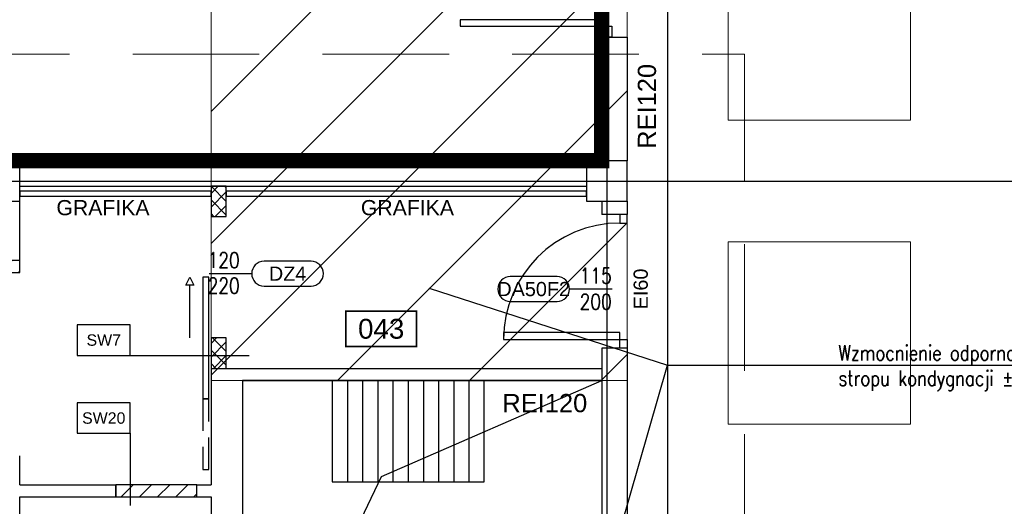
# Model space of a CAD drawing. Header units: centimetres. Extents: x -228435 to 111511, y -89367 to 428125.
# Tile 38 of 216: x -64940 to -55213, y 67787 to 72593. Entities that reach past the tile are written whole.
import ezdxf
from ezdxf.enums import TextEntityAlignment as Align

# ---------------------------------------------------------------- set-up
doc = ezdxf.new("R2010")
doc.units = ezdxf.units.CM
doc.header["$LTSCALE"] = 50
for name, pattern in [('Balustrady$0$DASHED', [0.75, 0.5, -0.25]), ('DASHDOT2', [12.7, 6.35, -3.175, 0, -3.175]), ('DIVIDE', [31.75, 12.7, -6.35, 0, -6.35, 0, -6.35]), ('HIDDEN', [9.525, 6.35, -3.175]), ('HIDDENX2', [19.05, 12.7, -6.35])]:
    doc.linetypes.add(name, pattern=pattern)
doc.layers.get('0').update_dxf_attribs({"color": 8})
for name, color, linetype in [('ARCH_ETAPOWANIE', 8, 'DIVIDE'), ('ARCH_GK', 8, 'Continuous'), ('ARCH_INFO_AREA_ETYKIETY_200', 8, 'Continuous'), ('ARCH_INFO_ETYK_DRZWI', 8, 'Continuous'), ('ARCH_INFO_ODPORNOŚĆ OGNIOWA', 8, 'Continuous'), ('ARCH_INFO_OPISY', 8, 'Continuous'), ('ARCH_INFO_OPISY_PRZEGRODY', 8, 'Continuous'), ('ARCH_INFO_OSIE_IST', 8, 'DASHDOT2'), ('ARCH_MUROWANE', 8, 'Continuous'), ('ARCH_MUROWANE_IST', 8, 'Continuous'), ('ARCH_WIDOK_IST', 8, 'Continuous'), ('ARCH_WYPOSAŻENIE_INNE', 8, 'Continuous'), ('ARCH_ŚLUSARKA_DRZWI', 8, 'Continuous'), ('ARCH_ŻELBET_IST', 8, 'Continuous'), ('Osie rzutów$0$ARCH_INFO_OSIE_OPISY_IST', 8, 'Continuous')]:
    doc.layers.add(name, color=color, linetype=linetype)
doc.layers.add('ARCH_SUFITY_PODWIESZANE', color=8, linetype='HIDDENX2', lineweight=9)
doc.layers.add('ARCH_WIDOK', color=8, linetype='Continuous', lineweight=13)
doc.styles.add('Arial', font='ARIAL.TTF')
doc.styles.add('Romans', font='Romans.shx')
doc.styles.add('ROMANS-50-CM', font='romans.shx', dxfattribs={"width": 0.8, "height": 10})
doc.dimstyles.new('ISO-25', dxfattribs={"dimtxt": 2.5, "dimasz": 2.5, "dimexe": 1.25, "dimexo": 0.625, "dimtad": 1, "dimtxsty": 'Standard', "dimcen": 2.5, "dimadec": 0, "dimazin": 0, "dimtfac": 1, "dimtmove": 0, "dimatfit": 3, "dimfxl": 0, "dimarcsym": 0})

# ---------------------------------------------------------------- blocks, each defined once
blk = doc.blocks.new('SU Lampy kwadratowe +0')
at = {"layer": 'ARCH_SUFITY_PODWIESZANE', "ltscale": 2.5}
for points in [[(6320, 11840), (6500, 11840), (6500, 11660), (6320, 11660)], [(6320, 11540), (6500, 11540), (6500, 11360), (6320, 11360)]]:
    blk.add_lwpolyline(points, close=True, dxfattribs=at)
blk = doc.blocks.new('T-drzwi_lewe-200')
at = {"layer": 'ARCH_INFO_ETYK_DRZWI'}
blk.add_line((0, 0), (-60, 0), dxfattribs=at)
blk.add_lwpolyline([(-77.5, 17.5), (-143.7, 17.5, 1), (-143.7, -17.5), (-77.5, -17.5, 1)], format="xyb", close=True, dxfattribs=at)
at = {"layer": 'ARCH_INFO_ETYK_DRZWI', "style": 'Arial'}
blk.add_attdef('ADS_DRZWI:ODPORNOŚĆ_OGNIOWA', text='', height=20, rotation=90, dxfattribs=at).set_placement((56.4, 0.1), align=Align.BOTTOM_CENTER)
at = {"layer": 'ARCH_INFO_ETYK_DRZWI', "style": 'Romans', "width": 0.8}
for tag, p in [('ADS_DRZWI:SZEROKOŚĆ', (-23, 7.9)), ('ADS_DRZWI:WYSOKOŚĆ', (-23, -29))]:
    blk.add_attdef(tag, text='', height=22, dxfattribs=at).set_placement(p, align=Align.CENTER)
at = {"layer": 'ARCH_INFO_ETYK_DRZWI', "style": 'Arial'}
blk.add_attdef('ADS_DRZWI:SYMBOL', text='', height=20, dxfattribs=at).set_placement((-110.6, 0), align=Align.MIDDLE)
blk = doc.blocks.new('T-drzwi_prawe-200')
at = {"layer": 'ARCH_INFO_ETYK_DRZWI'}
blk.add_line((0, 0), (60, 0), dxfattribs=at)
blk.add_lwpolyline([(143.7, 17.5), (77.5, 17.5, 1), (77.5, -17.5), (143.7, -17.5, 1)], format="xyb", close=True, dxfattribs=at)
at = {"layer": 'ARCH_INFO_ETYK_DRZWI', "color": 1, "style": 'Arial'}
blk.add_attdef('ADS_DRZWI:ODPORNOŚĆ_OGNIOWA', text='', height=20, rotation=90, dxfattribs=at).set_placement((-25.5, 0.1), align=Align.BOTTOM_CENTER)
at = {"layer": 'ARCH_INFO_ETYK_DRZWI', "style": 'Romans', "width": 0.8}
for tag, p in [('ADS_DRZWI:SZEROKOŚĆ', (20.5, 8)), ('ADS_DRZWI:WYSOKOŚĆ', (20.5, -28))]:
    blk.add_attdef(tag, text='', height=22, dxfattribs=at).set_placement(p, align=Align.CENTER)
at = {"layer": 'ARCH_INFO_ETYK_DRZWI', "style": 'Arial'}
blk.add_attdef('ADS_DRZWI:SYMBOL', text='', height=20, dxfattribs=at).set_placement((110.7, 0), align=Align.MIDDLE)
blk = doc.blocks.new('etykieta_numer')
at = {"color": 0, "linetype": 'ByBlock', "const_width": 2.44}
blk.add_lwpolyline([(-50, -50), (-50, 0), (50, 0), (50, -50)], close=True, dxfattribs=at)
at = {"color": 0, "linetype": 'ByBlock', "style": 'Arial'}
blk.add_attdef('AECAREA:NUMBER', text='', height=28, dxfattribs=at).set_placement((0, -25), align=Align.MIDDLE)
blk = doc.blocks.new('Osie rzutów')
at = {"layer": 'ARCH_INFO_OSIE_IST', "ltscale": 10}
for p, q in [((6200, 12510), (6200, 4800)), ((6200, 12510), (6200, 4571.18)), ((6260, 12510), (6260, 4623.26)), ((4436.04, 11600), (13655, 11600))]:
    blk.add_line(p, q, dxfattribs=at)

msp = doc.modelspace()

# ---------------------------------------------------------------- hatches: boundary and pattern name
at = {"layer": 'ARCH_GK', "linetype": 'Continuous', "lineweight": -3}
h = msp.add_hatch(dxfattribs=at)
h.set_pattern_fill('ANSI37', color=256, scale=30, angle=-360, style=0)
h.set_pattern_definition([(45, (-121140, -45000), (-67.35192, 67.35192), []), (135, (-121140, -45000), (-67.35192, -67.35192), [])])
h.paths.add_polyline_path([(-62900, 70950), (-63050, 70950), (-63050, 70650), (-62900, 70650)], flags=0)
h.paths.add_polyline_path([(-62900, 69450), (-63050, 69450), (-63050, 69150), (-62900, 69150)], flags=0)
at = {"layer": 'ARCH_MUROWANE', "linetype": 'Continuous', "lineweight": -3}
h = msp.add_hatch(dxfattribs=at)
h.set_pattern_fill('ANSI31', color=256, scale=40, angle=-360, style=0)
h.set_pattern_definition([(45, (-121140, -45000), (-89.80256, 89.80256), [])])
h.paths.add_polyline_path([(-65460, 70216.04953), (-65460, 70096.04953), (-64940, 70096.04953), (-64940, 70216.04953)], flags=0)
h = msp.add_hatch(dxfattribs=at)
h.set_pattern_fill('ANSI31', color=256, scale=40, angle=-360, style=0)
h.set_pattern_definition([(45, (-121140, -45000), (-89.80256, 89.80256), [])])
h.paths.add_polyline_path([(-63990, 68000), (-63990, 67880), (-63190, 67880), (-63190, 68000)], flags=0)
at = {"layer": 'ARCH_WIDOK'}
h = msp.add_hatch(dxfattribs=at)
h.set_pattern_fill('ANSI31', color=256, scale=290, style=0)
h.set_pattern_definition([(45, (-121140, -45000), (-651.0686, 651.0686), [])])
h.paths.add_polyline_path([(-58940, 77200), (-63050, 77200), (-63050, 69030), (-58940, 69030)])

# ---------------------------------------------------------------- linework, layer by layer
at = {"linetype": 'Balustrady$0$DASHED', "lineweight": 20, "ltscale": 50, "elevation": -5670}
msp.add_lwpolyline([(-73198.66801, 72251.13704), (-57779.59812, 72251.13704), (-57779.59812, 58184.02173), (-73198.66801, 58184.02173)], close=True, dxfattribs=at)
at = {"layer": 'ARCH_ETAPOWANIE', "ltscale": 10, "const_width": 150, "elevation": 630}
msp.add_lwpolyline([(-32748.04041, 102637.86797), (-71890, 102620.1903), (-71740, 89900), (-59190, 89900), (-59190, 71200), (-71590, 71200), (-71590, 58800), (-65060, 58800), (-65060, 57540), (-63050, 57540), (-63050, -5675.91583)], dxfattribs=at)
at = {"layer": 'ARCH_GK', "linetype": 'Continuous', "lineweight": -3}
for p, q in [((-62900, 70950, 630), (-63050, 70950, 630)), ((-63050, 70950, 630), (-63050, 70650, 630)), ((-62900, 70650, 630), (-62900, 70950, 630)), ((-63050, 70650, 630), (-62900, 70650, 630)), ((-62900, 69450, 630), (-63050, 69450, 630)), ((-63050, 69450, 630), (-63050, 69150, 630)), ((-62900, 69150, 630), (-62900, 69450, 630)), ((-63050, 69150, 630), (-62900, 69150, 630))]:
    msp.add_line(p, q, dxfattribs=at)
at = {"layer": 'ARCH_INFO_OPISY_PRZEGRODY', "elevation": 630}
for points in [[(-64372.00949, 69278.30865), (-63847.00949, 69278.30865), (-63847.00949, 69578.30865), (-64372.00949, 69578.30865), (-64372.00949, 69278.30865)], [(-64372.00949, 68508.44737), (-63847.00949, 68508.44737), (-63847.00949, 68808.44737), (-64372.00949, 68808.44737), (-64372.00949, 68508.44737)]]:
    msp.add_lwpolyline(points, close=True, dxfattribs=at)
for points in [[(-63847.00949, 69278.30865), (-62671.71146, 69278.30865)], [(-63847.00949, 68508.44737), (-63847.00949, 67794.96483)]]:
    msp.add_lwpolyline(points, dxfattribs=at)
at = {"layer": 'ARCH_MUROWANE', "linetype": 'Continuous', "lineweight": -3}
for p, q in [((-64940, 70216.04953, 630), (-65460, 70216.04953, 630)), ((-64940, 70096.04953, 630), (-64940, 70216.04953, 630)), ((-65460, 70096.04953, 630), (-64940, 70096.04953, 630)), ((-63990, 68000, 630), (-63990, 67880, 630)), ((-63190, 68000, 630), (-63990, 68000, 630)), ((-63190, 67880, 630), (-63190, 68000, 630)), ((-63990, 67880, 630), (-63190, 67880, 630))]:
    msp.add_line(p, q, dxfattribs=at)
at = {"layer": 'ARCH_MUROWANE_IST', "ltscale": 4}
for p, q in [((-59190, 72420, 630), (-59190, 71200, 630)), ((-59190, 72420, 630), (-58940, 72420, 630)), ((-58940, 72420, 630), (-58940, 71200, 630)), ((-64940, 71200, 630), (-59340, 71200, 630)), ((-64940, 70950, 630), (-59340, 70950, 630)), ((-64940, 70211.69991, 630), (-64940, 70800, 630)), ((-59190, 70800, 630), (-59190, 70670, 630)), ((-58940, 70800, 630), (-58940, 70670, 630)), ((-58940, 70670, 630), (-59190, 70670, 630)), ((-59190, 69350, 630), (-59190, 65200, 630)), ((-58940, 69350, 630), (-59190, 69350, 630)), ((-58940, 69350, 630), (-58940, 65200, 630)), ((-63050, 69150, 630), (-59190, 69150, 630)), ((-63050, 69150, 630), (-63050, 68000, 630)), ((-62740, 69030, 630), (-59190, 69030, 630)), ((-62740, 69030, 630), (-62740, 63500, 630)), ((-64940, 68000, 630), (-64940, 68285, 630)), ((-64940, 68000, 630), (-63990, 68000, 630)), ((-63990, 67880, 630), (-63990, 68000, 630)), ((-63190, 67880, 630), (-63190, 68000, 630)), ((-63190, 68000, 630), (-63050, 68000, 630)), ((-64940, 65200, 630), (-64940, 67880, 630)), ((-64940, 67880, 630), (-63990, 67880, 630)), ((-63190, 67880, 630), (-63050, 67880, 630)), ((-63050, 67880, 630), (-63050, 63500, 630))]:
    msp.add_line(p, q, dxfattribs=at)
at = {"layer": 'ARCH_WIDOK', "elevation": 630}
msp.add_lwpolyline([(-58940, 77200), (-63050, 77200), (-63050, 69030), (-58940, 69030)], close=True, dxfattribs=at)
at = {"layer": 'ARCH_WIDOK_IST'}
for p, q in [((-61702.32527, 69030, 630), (-61702.32527, 68030, 630)), ((-61552.32527, 69030, 630), (-61552.32527, 68030, 630)), ((-61402.32527, 69030, 630), (-61402.32527, 68030, 630)), ((-61252.32527, 69030, 630), (-61252.32527, 68030, 630)), ((-61102.32527, 69030, 630), (-61102.32527, 68030, 630)), ((-60952.32527, 69030, 630), (-60952.32527, 68030, 630)), ((-60802.32527, 69030, 630), (-60802.32527, 68030, 630)), ((-60652.32527, 69030, 630), (-60652.32527, 68030, 630)), ((-60502.32527, 69030, 630), (-60502.32527, 68030, 630))]:
    msp.add_line(p, q, dxfattribs=at)
at = {"layer": 'ARCH_WIDOK_IST', "elevation": 630}
for points in [[(-59190, 69030), (-62740, 69030), (-62740, 65200), (-61367.1892, 68080.64235)], [(-61852.32527, 68030), (-60352.32527, 68030), (-60352.32527, 69030), (-61852.32527, 69030)]]:
    msp.add_lwpolyline(points, close=True, dxfattribs=at)
at = {"layer": 'ARCH_WYPOSAŻENIE_INNE', "elevation": 630}
for points in [[(-63050, 70850), (-63050, 70900), (-64940, 70900), (-64940, 70850)], [(-59340, 70850), (-59340, 70900), (-62900, 70900), (-62900, 70850)]]:
    msp.add_lwpolyline(points, close=True, dxfattribs=at)
at = {"layer": 'ARCH_ŚLUSARKA_DRZWI', "linetype": 'Continuous', "lineweight": -3}
msp.add_line((-63260, 69450, 630), (-63260, 69970, 630), dxfattribs=at)
at = {"layer": 'ARCH_ŚLUSARKA_DRZWI', "linetype": 'Continuous', "lineweight": -3, "elevation": 630}
for points in [[(-59190, 72530), (-59190, 72593), (-60590, 72593), (-60590, 72530)], [(-59089, 72530), (-59089, 72420), (-59190, 72420), (-59190, 72530)], [(-58940, 70585), (-58940, 70670), (-59010, 70670), (-59010, 70585)], [(-63130, 68850), (-63070, 68850), (-63070, 70050), (-63130, 70050)], [(-59010, 69435), (-59010, 69505), (-60160, 69505), (-60160, 69435)], [(-58940, 69435), (-58940, 69350), (-59010, 69350), (-59010, 69435)]]:
    msp.add_lwpolyline(points, close=True, dxfattribs=at)
at = {"layer": 'ARCH_ŚLUSARKA_DRZWI', "linetype": 'HIDDEN', "elevation": 630}
msp.add_lwpolyline([(-63130, 68150), (-63070, 68150), (-63070, 68850), (-63130, 68850)], close=True, dxfattribs=at)
at = {"layer": 'ARCH_ŚLUSARKA_DRZWI', "linetype": 'Continuous', "lineweight": -3}
msp.add_arc((-59010, 69435, 630), 1150, 90, 180, dxfattribs=at)
msp.add_3dface([(-63220, 69970, 630), (-63300, 69970, 630), (-63260, 70050, 630)], dxfattribs=at)
at = {"layer": 'ARCH_ŻELBET_IST', "ltscale": 4, "elevation": 630}
for points in [[(-65340, 70800), (-64940, 70800), (-64940, 71200), (-65340, 71200)], [(-59340, 70800), (-58940, 70800), (-58940, 71200), (-59340, 71200)]]:
    msp.add_lwpolyline(points, close=True, dxfattribs=at)

# ---------------------------------------------------------------- block references
at = {"layer": 'ARCH_INFO_AREA_ETYKIETY_200', "linetype": 'Continuous', "lineweight": -3, "xscale": 7, "yscale": 7, "zscale": 10}
msp.add_blockref('etykieta_numer', (-61368.7892, 69715.73971, 630), dxfattribs=at).add_auto_attribs({'AECAREA:NUMBER': '043'})
at = {"layer": 'ARCH_INFO_ETYK_DRZWI', "linetype": 'Continuous', "lineweight": -3}
ref = msp.add_blockref('T-drzwi_prawe-200', (-63068.01314, 70085, 630), dxfattribs=dict(at, xscale=7, yscale=7, zscale=7))
ref.add_attrib('ADS_DRZWI:SZEROKOŚĆ', '120', dxfattribs={"height": 154, "style": 'Romans', "width": 0.8}).set_placement((-62924.55135, 70141, 630), align=Align.CENTER)
ref.add_attrib('ADS_DRZWI:SYMBOL', 'DZ4', dxfattribs={"height": 140, "style": 'Arial'}).set_placement((-62293.20045, 70085, 630), align=Align.MIDDLE)
ref.add_attrib('ADS_DRZWI:WYSOKOŚĆ', '220', dxfattribs={"height": 154, "style": 'Romans', "width": 0.8}).set_placement((-62924.55135, 69889, 630), align=Align.CENTER)
ref = msp.add_blockref('T-drzwi_lewe-200', (-59088.29225, 69933.02531, 630), dxfattribs=dict(at, xscale=7, yscale=7, zscale=7))
ref.add_attrib('ADS_DRZWI:SYMBOL', 'DA50F2', dxfattribs={"height": 140, "style": 'Arial'}).set_placement((-59862.41114, 69933.02531, 630), align=Align.MIDDLE)
ref.add_attrib('ADS_DRZWI:SZEROKOŚĆ', '115', dxfattribs={"height": 154, "style": 'Romans', "width": 0.8}).set_placement((-59249.29225, 69988.39733, 630), align=Align.CENTER)
ref.add_attrib('ADS_DRZWI:ODPORNOŚĆ_OGNIOWA', 'EI60', dxfattribs={"color": 1, "height": 140, "rotation": 90, "style": 'Arial'}).set_placement((-58693.21982, 69933.88178, 630), align=Align.BOTTOM_CENTER)
ref.add_attrib('ADS_DRZWI:WYSOKOŚĆ', '200', dxfattribs={"height": 154, "style": 'Romans', "width": 0.8}).set_placement((-59249.29225, 69730.02531, 630), align=Align.CENTER)
at = {"layer": 'ARCH_SUFITY_PODWIESZANE', "ltscale": 2.5, "xscale": 10, "yscale": 10, "zscale": 10}
msp.add_blockref('SU Lampy kwadratowe +0', (-121140, -45000, -5670), dxfattribs=at)
at = {"layer": 'Osie rzutów$0$ARCH_INFO_OSIE_OPISY_IST', "xscale": 10, "yscale": 10, "zscale": 10}
msp.add_blockref('Osie rzutów', (-121140, -45000, 630), dxfattribs=at)

# ---------------------------------------------------------------- texts
at = {"layer": 'ARCH_INFO_ODPORNOŚĆ OGNIOWA', "insert": (-58892.4449, 71737.16713, 630), "char_height": 180, "width": 533.3252474, "attachment_point": 5, "rotation": 90, "style": 'Arial'}
msp.add_mtext('\\PREI120', dxfattribs=at)
at = {"layer": 'ARCH_INFO_ODPORNOŚĆ OGNIOWA', "insert": (-59752.34297, 68955.54718, 630), "char_height": 180, "width": 533.3252474, "attachment_point": 5, "style": 'Arial'}
msp.add_mtext('\\PREI120', dxfattribs=at)
at = {"layer": 'ARCH_INFO_OPISY', "insert": (-54104.64694, 69377.35259, 630), "char_height": 150, "width": 3572.1375173, "attachment_point": 3, "style": 'ROMANS-50-CM'}
msp.add_mtext('Wzmocnienie odporności ogniowej stropu kondygnacji %%P0 do REI120 ', dxfattribs=at)
at = {"layer": 'ARCH_INFO_OPISY_PRZEGRODY', "char_height": 112.5, "width": 525, "attachment_point": 5, "style": 'Arial'}
for s, insert in [('SW7', (-64109.50949, 69428.30865, 630)), ('SW20', (-64109.50949, 68658.44737, 630))]:
    msp.add_mtext(s, dxfattribs=dict(at, insert=insert))
at = {"layer": 'ARCH_WYPOSAŻENIE_INNE', "char_height": 150, "attachment_point": 5, "style": 'Romans'}
for insert, width in [((-64117.42918, 70735.91023, 630), 1868.9478752), ((-61109.47394, 70735.91023, 630), 3538.9478752)]:
    msp.add_mtext('{\\fArial|b0|i0|c238|p34;\\W1;GRAFIKA}', dxfattribs=dict(at, insert=insert, width=width))

# ---------------------------------------------------------------- leaders
at = {"layer": 'ARCH_INFO_OPISY'}
for points in [[(-60893.5978, 69940.71352, 630), (-58538.98575, 69182.03309, 630), (-54050.22241, 69182.03309, 630)], [(-60962.05565, 60784.58476, 630), (-58538.98575, 69182.03309, 630), (-54286.97476, 69182.03309, 630)]]:
    msp.add_leader(points, dimstyle='ISO-25', override={"dimscale": 5, "dimasz": 2, "dimtad": 0, "dimldrblk": 'Dot'}, dxfattribs=at)

doc.saveas('drawing.dxf')
